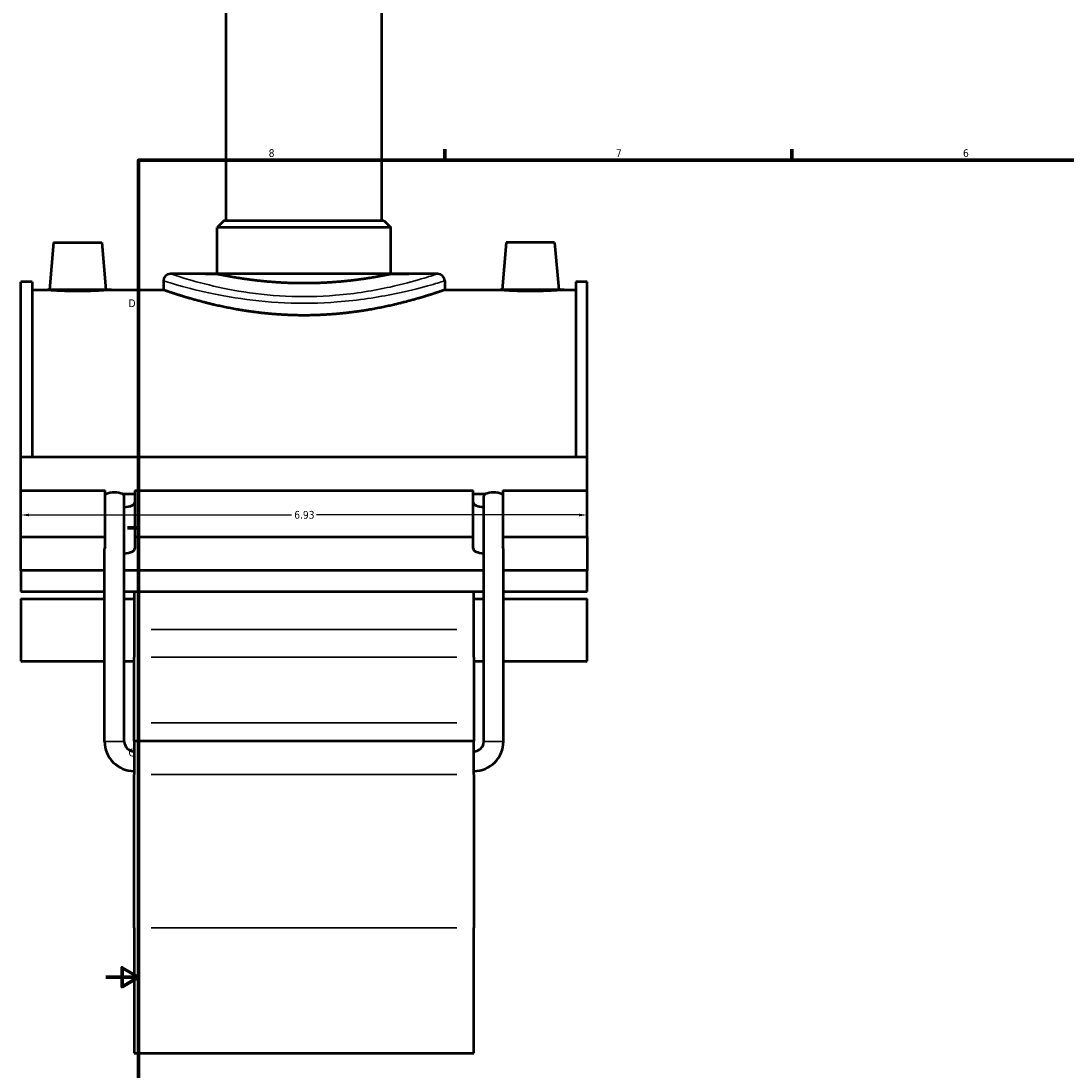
# Model space of a CAD drawing. Header units: inches. Extents: x -0.9 to 49.3, y -1.4 to 48.
# Tile 2 of 9: x -0.9 to 11.9, y 9.9 to 22.7. Entities that reach past the tile are written whole.
import ezdxf

# ---------------------------------------------------------------- set-up
doc = ezdxf.new("R2010")
doc.units = ezdxf.units.IN
doc.header["$MEASUREMENT"] = 0
for name, color, linetype, lineweight in [('Border (ANSI)', 7, 'Continuous', 70), ('Dimension (ANSI)', 7, 'Continuous', 25), ('Visible (ANSI)', 7, 'Continuous', 50), ('Visible Narrow (ANSI)', 7, 'Continuous', 35)]:
    doc.layers.add(name, color=color, linetype=linetype, lineweight=lineweight)
doc.styles.add('Note Text (ANSI)', font='tahoma.ttf')
doc.dimstyles.new('Default (ANSI)', dxfattribs={"dimtxt": 0.09448818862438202, "dimasz": 0.09842519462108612, "dimexe": 0.125, "dimexo": 0.0625, "dimgap": 0.03149606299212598, "dimtad": 0, "dimtih": 1, "dimtoh": 1, "dimrnd": 1e-08, "dimzin": 4, "dimdsep": 46, "dimtxsty": 'Note Text (ANSI)', "dimcen": 0.09, "dimdle": 0.3937007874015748, "dimclrd": 256, "dimclre": 256, "dimclrt": 5, "dimadec": 0, "dimazin": 1, "dimtfac": 1, "dimtofl": 0, "dimtmove": 0, "dimatfit": 3, "dimfxl": 1, "dimtolj": 1, "dimtzin": 4, "dimlwd": -1, "dimlwe": -1, "dimarcsym": 0})

# ---------------------------------------------------------------- blocks, each defined once
blk = doc.blocks.new('Borders Default Border')
at = {"layer": 'Border (ANSI)'}
for p, q in [((4.250000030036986, 21.00000006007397), (4.250000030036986, 21.13448766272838)), ((8.500000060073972, 21.00000006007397), (8.500000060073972, 21.13448766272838)), ((0.4999999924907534, 16.49999993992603), (0.3655118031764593, 16.49999993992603))]:
    blk.add_line(p, q, dxfattribs=at)
at = {"layer": 'Border (ANSI)', "flags": 128}
for points in [[(0.4999999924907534, 0.9999999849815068), (0.4999999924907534, 21.00000006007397), (33.49999855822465, 21.00000006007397), (33.49999855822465, 0.9999999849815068), (0.4999999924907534, 0.9999999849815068)], [(0.1000000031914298, 11.0000002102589), (0.4999999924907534, 11.0000002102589), (0.3000000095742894, 11.11546989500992), (0.3000000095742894, 10.88452977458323), (0.4999999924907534, 11.0000002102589)]]:
    blk.add_lwpolyline(points, dxfattribs=at)
at = {"layer": 'Border (ANSI)', "color": 5, "true_color": 0x0000ff, "char_height": 0.09448818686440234, "attachment_point": 7, "style": 'Note Text (ANSI)'}
for s, insert in [('8', (2.09415882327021, 21.03785602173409)), ('7', (6.345746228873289, 21.04)), ('6', (10.59483913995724, 21.03800916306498)), ('D', (0.378138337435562, 19.2027559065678)), ('C', (0.3779006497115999, 13.70107135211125))]:
    blk.add_mtext(s, dxfattribs=dict(at, insert=insert))
blk = doc.blocks.new('*D9')
at = {"layer": 'Defpoints', "color": 0, "transparency": 16777216}
for p in [(-0.9381682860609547, 16.6579579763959), (5.991831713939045, 16.65795797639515), (5.991831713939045, 16.65795797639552)]:
    blk.add_point(p, dxfattribs=at)
at = {"layer": 'Dimension (ANSI)', "transparency": 16777216}
for p, q in [((-0.8397430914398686, 16.65795797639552), (2.375623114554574, 16.65795797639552)), ((5.893406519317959, 16.65795797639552), (2.678040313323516, 16.65795797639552))]:
    blk.add_line(p, q, dxfattribs=at)
for points in [[(-0.8397430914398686, 16.67436217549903), (-0.8397430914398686, 16.641553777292), (-0.9381682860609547, 16.65795797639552)], [(5.893406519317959, 16.67436217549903), (5.893406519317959, 16.641553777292), (5.991831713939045, 16.65795797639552)]]:
    blk.add_solid(points, dxfattribs=at)
at = {"layer": 'Dimension (ANSI)', "color": 5, "transparency": 16777216, "insert": (2.4071191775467, 16.70716925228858), "char_height": 0.09448818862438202, "attachment_point": 1, "style": 'Note Text (ANSI)'}
blk.add_mtext('\\A1;6.93', dxfattribs=at)

msp = doc.modelspace()

# ---------------------------------------------------------------- linework, layer by layer
at = {"layer": 'Visible (ANSI)'}
for p, q in [((1.575400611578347, 20.26219800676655), (1.575400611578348, 24.03786336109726)), ((3.478262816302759, 20.26219800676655), (3.47826281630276, 24.03786336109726)), ((1.549569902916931, 20.26219800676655), (1.463467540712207, 20.17609564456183)), ((1.549569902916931, 20.26219800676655), (3.504093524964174, 20.26219800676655)), ((3.504093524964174, 20.26219800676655), (3.5901958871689, 20.17609564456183)), ((3.5901958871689, 20.17609564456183), (1.463467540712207, 20.17609564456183)), ((1.463467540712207, 19.6093932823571), (1.463467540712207, 20.17609564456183)), ((3.5901958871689, 19.6093932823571), (3.5901958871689, 20.17609564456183)), ((-0.5404438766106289, 19.99146572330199), (-0.5910460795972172, 19.41307989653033)), ((-0.5404438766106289, 19.99146572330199), (0.05010730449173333, 19.99146572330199)), ((0.05010730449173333, 19.99146572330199), (0.1007095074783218, 19.41307989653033)), ((5.003556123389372, 19.99146572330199), (4.952953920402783, 19.41307989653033)), ((5.594107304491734, 19.99146572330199), (5.003556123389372, 19.99146572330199)), ((5.594107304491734, 19.99146572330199), (5.644709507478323, 19.41307989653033)), ((1.463467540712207, 19.6093932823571), (0.890886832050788, 19.6093932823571)), ((4.162776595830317, 19.6093932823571), (3.5901958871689, 19.6093932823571)), ((-0.9381682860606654, 17.36819942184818), (-0.9381682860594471, 19.51123658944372)), ((-0.7995682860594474, 19.51123658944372), (-0.9381682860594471, 19.51123658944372)), ((-0.7995682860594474, 19.51123658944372), (-0.7995682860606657, 17.36819942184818)), ((-0.7995682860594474, 19.41307989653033), (-0.5910460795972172, 19.41307989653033)), ((0.1007095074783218, 19.41307989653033), (0.8047844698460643, 19.41307989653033)), ((0.8047844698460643, 19.52329092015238), (0.8047844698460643, 19.41307989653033)), ((4.24887895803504, 19.52329092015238), (4.24887895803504, 19.41307989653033)), ((4.24887895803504, 19.41307989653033), (4.952953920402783, 19.41307989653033)), ((5.644709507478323, 19.41307989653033), (5.853231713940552, 19.41307989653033)), ((5.853231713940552, 19.51123658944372), (5.853231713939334, 17.36819942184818)), ((5.991831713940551, 19.51123658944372), (5.853231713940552, 19.51123658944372)), ((5.991831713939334, 17.36819942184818), (5.991831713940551, 19.51123658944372)), ((-0.9381682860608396, 17.36819942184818), (5.991831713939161, 17.36819942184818)), ((-0.9381682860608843, 16.95633303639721), (-0.9381682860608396, 17.36819942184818)), ((5.991831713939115, 16.95633303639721), (5.991831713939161, 17.36819942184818)), ((-0.9381682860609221, 16.95633303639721), (0.09376675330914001, 16.95633303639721)), ((-0.9381682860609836, 16.3899647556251), (-0.9381682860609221, 16.95633303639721)), ((0.09376675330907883, 16.3899647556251), (0.09376675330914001, 16.95633303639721)), ((0.09376675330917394, 16.91510479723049), (0.1076328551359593, 16.91510479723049)), ((0.3029305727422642, 16.91510479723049), (0.4553966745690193, 16.91510479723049)), ((0.3258250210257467, 13.8867716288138), (0.3258250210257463, 16.88938008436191)), ((0.4553966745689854, 16.95633303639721), (0.4553966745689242, 16.3899647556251)), ((0.4553966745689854, 16.95633303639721), (4.598266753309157, 16.95633303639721)), ((4.598266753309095, 16.3899647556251), (4.598266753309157, 16.95633303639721)), ((4.59826675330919, 16.91510479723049), (4.750732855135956, 16.91510479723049)), ((4.727838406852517, 13.8867716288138), (4.727838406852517, 16.88938008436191)), ((4.946030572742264, 16.91510479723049), (4.959896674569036, 16.91510479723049)), ((4.959896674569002, 16.95633303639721), (4.959896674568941, 16.3899647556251)), ((4.959896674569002, 16.95633303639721), (5.991831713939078, 16.95633303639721)), ((5.991831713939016, 16.3899647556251), (5.991831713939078, 16.95633303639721)), ((-0.9381682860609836, 16.3899647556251), (0.09376675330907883, 16.3899647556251)), ((-0.9381682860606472, 15.97768236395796), (-0.9381682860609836, 16.3899647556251)), ((0.09376675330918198, 16.26464229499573), (0.09376675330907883, 16.3899647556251)), ((0.4553966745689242, 16.3899647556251), (0.4553966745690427, 16.2456659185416)), ((0.4553966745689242, 16.3899647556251), (4.598266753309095, 16.3899647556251)), ((4.598266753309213, 16.2456659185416), (4.598266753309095, 16.3899647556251)), ((4.959896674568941, 16.3899647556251), (4.959896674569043, 16.26464229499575)), ((4.959896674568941, 16.3899647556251), (5.991831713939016, 16.3899647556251)), ((5.991831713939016, 16.3899647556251), (5.991831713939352, 15.97768236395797)), ((0.08473840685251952, 13.8867716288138), (0.08473840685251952, 16.24798254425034)), ((4.968925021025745, 13.8867716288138), (4.968925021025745, 16.24798254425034)), ((0.08473840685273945, 15.97768236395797), (-0.9381682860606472, 15.97768236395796)), ((-0.9381682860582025, 15.97768236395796), (-0.9381682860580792, 15.72019545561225)), ((4.727838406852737, 15.97768236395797), (0.325825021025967, 15.97768236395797)), ((5.991831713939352, 15.97768236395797), (4.968925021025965, 15.97768236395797)), ((5.99183171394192, 15.72019545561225), (5.991831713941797, 15.97768236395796)), ((-0.9381682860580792, 15.72019545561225), (0.08473840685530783, 15.72019545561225)), ((0.3258250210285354, 15.72019545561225), (4.727838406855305, 15.72019545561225)), ((0.447831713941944, 15.72019545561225), (0.4478317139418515, 15.25632863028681)), ((4.605831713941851, 15.25632863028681), (4.605831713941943, 15.72019545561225)), ((4.968925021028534, 15.72019545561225), (5.99183171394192, 15.72019545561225)), ((-0.9381682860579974, 15.63097308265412), (-0.9381682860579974, 14.86929834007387)), ((-0.9381682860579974, 15.63097308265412), (0.08473840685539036, 15.63097308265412)), ((0.3258250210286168, 15.63097308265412), (0.4478317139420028, 15.63097308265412)), ((4.605831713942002, 15.63097308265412), (4.727838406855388, 15.63097308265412)), ((4.968925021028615, 15.63097308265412), (5.991831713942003, 15.63097308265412)), ((5.991831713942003, 14.86929834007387), (5.991831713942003, 15.63097308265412)), ((0.4478317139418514, 15.25632863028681), (0.4478317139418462, 14.91861726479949)), ((4.605831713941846, 14.91861726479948), (4.605831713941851, 15.2563286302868)), ((0.4478317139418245, 14.11525599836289), (0.4478317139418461, 14.91861726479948)), ((4.605831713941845, 14.91861726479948), (4.605831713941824, 14.11525599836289)), ((-0.9381682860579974, 14.86929834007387), (0.08473840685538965, 14.86929834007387)), ((0.3258250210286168, 14.86929834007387), (0.4478317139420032, 14.86929834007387)), ((4.605831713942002, 14.86929834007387), (4.727838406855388, 14.86929834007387)), ((4.968925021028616, 14.86929834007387), (5.991831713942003, 14.86929834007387)), ((0.4478317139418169, 13.8939184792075), (0.4478317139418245, 14.11525599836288)), ((4.605831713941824, 14.11525599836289), (4.605831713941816, 13.8939184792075)), ((0.4478317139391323, 13.8939184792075), (0.4478317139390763, 13.4808643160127)), ((0.4478317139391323, 13.8939184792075), (4.605831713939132, 13.8939184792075)), ((4.605831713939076, 13.4808643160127), (4.605831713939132, 13.8939184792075)), ((0.4478317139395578, 11.60424469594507), (0.4478317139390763, 13.4808643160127)), ((4.605831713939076, 13.4808643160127), (4.605831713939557, 11.60424469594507)), ((0.4478317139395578, 11.60424469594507), (0.4478317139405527, 10.07097359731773)), ((4.605831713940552, 10.07097359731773), (4.605831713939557, 11.60424469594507)), ((0.4478317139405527, 10.07097359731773), (4.605831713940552, 10.07097359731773))]:
    msp.add_line(p, q, dxfattribs=at)
for centre, radius, start, end in [((0.8908868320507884, 19.52329092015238), 0.0861023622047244, 90, 180), ((4.162776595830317, 19.52329092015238), 0.0861023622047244, 0, 90), ((0.4478317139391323, 13.8867716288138), 0.3630933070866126, 180, 270), ((0.4478317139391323, 13.8867716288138), 0.1220066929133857, 180, 270), ((4.605831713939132, 13.8867716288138), 0.3630933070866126, 270, 0), ((4.605831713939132, 13.8867716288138), 0.1220066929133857, 270, 0)]:
    msp.add_arc(centre, radius, start, end, dxfattribs=at)
for centre, major_axis, ratio, start_param, end_param in [((0.2052817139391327, 16.88938008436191), (0.1205433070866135, 1.001828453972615e-18), 0.3639702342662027, 2.515072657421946, 2.752102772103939), ((0.2052817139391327, 16.88938008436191), (-0.1205433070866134, -7.649138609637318e-18), 0.363970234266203, 3.768112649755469, 5.656665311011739), ((0.2052817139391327, 16.88938008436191), (0.1205433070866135, 1.001828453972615e-18), 0.3639702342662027, 0, 0.6265199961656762), ((4.848381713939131, 16.88938008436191), (0.1205433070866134, 7.649138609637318e-18), 0.363970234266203, 2.515072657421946, 3.141592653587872), ((4.848381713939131, 16.88938008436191), (-0.1205433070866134, -7.649138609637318e-18), 0.363970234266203, 3.768112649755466, 5.65666531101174), ((4.848381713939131, 16.88938008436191), (0.1205433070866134, 7.649138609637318e-18), 0.363970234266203, 0.3894898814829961, 0.6265199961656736), ((0.2745817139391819, 16.81203419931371), (0.1808149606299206, -3.496765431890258e-16), 0.3420201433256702, 4.999728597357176, 6.283185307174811), ((4.779081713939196, 16.81203419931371), (-0.1808149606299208, 1.95463723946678e-14), 0.3420201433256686, 0, 1.283456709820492), ((0.2052817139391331, 16.24798254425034), (0.1205433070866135, 1.001828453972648e-18), 0.3639702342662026, 2.75210277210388, 3.141592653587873), ((0.2745817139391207, 16.2456659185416), (0.1808149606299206, -3.496765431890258e-16), 0.3420201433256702, 4.999728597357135, 6.28318530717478), ((4.779081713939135, 16.2456659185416), (-0.1808149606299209, 1.94398303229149e-14), 0.3420201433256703, 0, 1.283456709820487), ((4.848381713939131, 16.24798254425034), (0.1205433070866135, 1.001828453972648e-18), 0.3639702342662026, 0, 0.389489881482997)]:
    msp.add_ellipse(centre, major_axis=major_axis, ratio=ratio, start_param=start_param, end_param=end_param, dxfattribs=at)
for points, knots in [([(3.5901958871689, 19.6093932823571), (3.590195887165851, 19.60939328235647), (3.583767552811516, 19.60804079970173), (3.556760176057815, 19.60251527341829), (3.53618758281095, 19.59834576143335), (3.481865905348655, 19.58785913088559), (3.448073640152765, 19.58154262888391), (3.370061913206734, 19.5679664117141), (3.325837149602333, 19.56071999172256), (3.231647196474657, 19.54669144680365), (3.178431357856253, 19.53941373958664), (3.062494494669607, 19.52572380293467), (2.999775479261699, 19.51932561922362), (2.86884097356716, 19.5086737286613), (2.800517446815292, 19.50442196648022), (2.66299999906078, 19.49878164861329), (2.593804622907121, 19.49739746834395), (2.459858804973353, 19.49739746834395), (2.390663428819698, 19.49878164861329), (2.253145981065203, 19.50442196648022), (2.184822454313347, 19.5086737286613), (2.05388794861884, 19.51932561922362), (1.991168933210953, 19.52572380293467), (1.875232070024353, 19.53941373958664), (1.822016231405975, 19.54669144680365), (1.727826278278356, 19.56071999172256), (1.683601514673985, 19.5679664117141), (1.605589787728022, 19.58154262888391), (1.57179752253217, 19.58785913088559), (1.517475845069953, 19.59834576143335), (1.496903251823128, 19.60251527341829), (1.469895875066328, 19.60804079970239), (1.463467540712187, 19.6093932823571), (1.463467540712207, 19.6093932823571)], [4.082533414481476, 4.082533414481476, 4.08253341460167, 4.08253341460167, 4.592833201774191, 4.592833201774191, 5.103132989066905, 5.103132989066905, 5.61343277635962, 5.61343277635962, 6.123732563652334, 6.123732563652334, 6.634066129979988, 6.634066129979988, 7.144399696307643, 7.144399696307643, 7.654733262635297, 7.654733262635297, 8.165066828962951, 8.165066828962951, 8.675400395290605, 8.675400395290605, 9.185733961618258, 9.185733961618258, 9.696067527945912, 9.696067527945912, 10.20640109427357, 10.20640109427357, 10.71670088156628, 10.71670088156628, 11.227000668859, 11.227000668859, 11.73730045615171, 11.73730045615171, 12.24760024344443, 12.24760024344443, 12.24760024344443, 12.24760024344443]), ([(0.1007095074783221, 19.41307989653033), (0.1007095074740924, 19.41307989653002), (0.0920574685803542, 19.41244236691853), (0.05685009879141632, 19.41013441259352), (0.03029482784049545, 19.40849663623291), (-0.03104869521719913, 19.40541394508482), (-0.06994231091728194, 19.40376869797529), (-0.1552374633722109, 19.4014452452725), (-0.201640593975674, 19.40080090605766), (-0.2886959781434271, 19.40080090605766), (-0.3350991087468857, 19.4014452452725), (-0.4203942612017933, 19.40376869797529), (-0.45928787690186, 19.40541394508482), (-0.5206313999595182, 19.40849663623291), (-0.5471866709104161, 19.41013441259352), (-0.5823940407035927, 19.41244236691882), (-0.5910460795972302, 19.41307989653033), (-0.5910460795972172, 19.41307989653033)], [1.326253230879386, 1.326253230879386, 1.326253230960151, 1.326253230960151, 1.657698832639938, 1.657698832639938, 1.98914443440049, 1.98914443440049, 2.32082544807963, 2.32082544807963, 2.652506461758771, 2.652506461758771, 2.984187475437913, 2.984187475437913, 3.315868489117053, 3.315868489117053, 3.647314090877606, 3.647314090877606, 3.978759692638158, 3.978759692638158, 3.978759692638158, 3.978759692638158]), ([(4.24887895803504, 19.41307989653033), (4.248878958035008, 19.41307989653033), (4.238344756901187, 19.40935005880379), (4.194306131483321, 19.39415494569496), (4.160814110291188, 19.38269920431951), (4.072648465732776, 19.35387475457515), (4.017904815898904, 19.33650461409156), (3.891789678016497, 19.29908278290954), (3.820408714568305, 19.27906467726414), (3.668553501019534, 19.24017216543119), (3.582734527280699, 19.21989680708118), (3.395615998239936, 19.18154663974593), (3.29431615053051, 19.16351072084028), (3.082497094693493, 19.13333009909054), (2.971791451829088, 19.12119457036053), (2.748538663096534, 19.10504447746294), (2.635987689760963, 19.10104705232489), (2.41767573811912, 19.10104705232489), (2.305124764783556, 19.10504447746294), (2.081871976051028, 19.12119457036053), (1.971166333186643, 19.13333009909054), (1.759347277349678, 19.16351072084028), (1.658047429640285, 19.18154663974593), (1.470928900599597, 19.21989680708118), (1.385109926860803, 19.24017216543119), (1.233254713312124, 19.27906467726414), (1.161873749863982, 19.29908278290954), (1.035758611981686, 19.33650461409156), (0.981014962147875, 19.35387475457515), (0.8928493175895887, 19.38269920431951), (0.8593572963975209, 19.39415494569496), (0.8153186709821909, 19.40935005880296), (0.8047844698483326, 19.41307989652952), (0.8047844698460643, 19.41307989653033)], [6.652230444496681, 6.652230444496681, 6.652230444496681, 6.652230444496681, 7.483519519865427, 7.483519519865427, 8.314808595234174, 8.314808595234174, 9.14609767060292, 9.14609767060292, 9.977386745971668, 9.977386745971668, 10.80915528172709, 10.80915528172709, 11.64092381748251, 11.64092381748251, 12.47269235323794, 12.47269235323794, 13.30446088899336, 13.30446088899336, 14.13622942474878, 14.13622942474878, 14.96799796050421, 14.96799796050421, 15.79976649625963, 15.79976649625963, 16.63153503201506, 16.63153503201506, 17.4628241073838, 17.4628241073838, 18.29411318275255, 18.29411318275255, 19.12540225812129, 19.12540225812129, 19.95669133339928, 19.95669133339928, 19.95669133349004, 19.95669133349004]), ([(5.644709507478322, 19.41307989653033), (5.644709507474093, 19.41307989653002), (5.636057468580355, 19.41244236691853), (5.600850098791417, 19.41013441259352), (5.574294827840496, 19.40849663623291), (5.512951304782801, 19.40541394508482), (5.474057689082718, 19.40376869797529), (5.38876253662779, 19.4014452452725), (5.342359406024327, 19.40080090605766), (5.29883171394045, 19.40080090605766), (5.255304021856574, 19.40080090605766), (5.208900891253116, 19.4014452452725), (5.123605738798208, 19.40376869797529), (5.08471212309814, 19.40541394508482), (5.023368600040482, 19.40849663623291), (4.996813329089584, 19.41013441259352), (4.961605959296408, 19.41244236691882), (4.952953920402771, 19.41307989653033), (4.952953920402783, 19.41307989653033)], [3.978759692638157, 3.978759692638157, 3.978759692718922, 3.978759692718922, 4.310205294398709, 4.310205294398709, 4.641650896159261, 4.641650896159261, 4.973331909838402, 4.973331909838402, 5.305012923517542, 5.305012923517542, 5.305012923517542, 5.636693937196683, 5.636693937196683, 5.968374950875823, 5.968374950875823, 6.299820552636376, 6.299820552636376, 6.631266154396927, 6.631266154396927, 6.631266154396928, 6.631266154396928])]:
    msp.add_open_spline(points, degree=3, knots=knots, dxfattribs=at)
at = {"layer": 'Visible Narrow (ANSI)'}
for p, q in [((4.397931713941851, 15.25632863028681), (0.6557317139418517, 15.25632863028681)), ((0.655731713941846, 14.91861726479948), (4.397931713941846, 14.91861726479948)), ((0.6557317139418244, 14.11525599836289), (4.397931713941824, 14.11525599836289)), ((0.324340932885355, 13.8867716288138), (0.08622249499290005, 13.8867716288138)), ((4.729322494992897, 13.8867716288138), (4.967440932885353, 13.8867716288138)), ((0.6557317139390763, 13.4808643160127), (4.397931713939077, 13.4808643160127)), ((0.6557317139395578, 11.60424469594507), (4.397931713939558, 11.60424469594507))]:
    msp.add_line(p, q, dxfattribs=at)
for points, knots in [([(4.16269636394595, 19.60931610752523), (4.162715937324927, 19.60933498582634), (4.157764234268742, 19.60772442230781), (4.12082714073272, 19.59557618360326), (4.057229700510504, 19.57456423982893), (3.864839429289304, 19.51789243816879), (3.734733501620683, 19.48212679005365), (3.388720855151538, 19.40583762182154), (3.159146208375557, 19.36682993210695), (2.713988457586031, 19.33004807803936), (2.504318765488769, 19.32614347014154), (2.097928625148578, 19.34583495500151), (1.901562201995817, 19.36903685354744), (1.548154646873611, 19.42895631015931), (1.390951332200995, 19.46532109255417), (1.113278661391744, 19.53805018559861), (1.003174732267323, 19.57298036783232), (0.9086602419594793, 19.60341780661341), (0.8910244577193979, 19.60926020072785), (0.8909608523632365, 19.60932179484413)], [19.94187574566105, 19.94187574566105, 19.94187574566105, 19.94187574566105, 20.51106522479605, 20.51106522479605, 22.05272163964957, 22.05272163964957, 23.63077956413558, 23.63077956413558, 25.5853766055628, 25.5853766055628, 27.17242608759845, 27.17242608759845, 28.75114710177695, 28.75114710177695, 30.3299792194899, 30.3299792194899, 32.16734250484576, 32.16734250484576, 33.23645436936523, 33.23645436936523, 33.23645436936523, 33.23645436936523]), ([(0.8048623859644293, 19.52322063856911), (0.8049293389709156, 19.52316008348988), (0.8234933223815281, 19.51741624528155), (0.9229822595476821, 19.48749225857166), (1.038881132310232, 19.45315131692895), (1.331168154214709, 19.38164909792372), (1.496645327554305, 19.34589775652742), (1.868653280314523, 19.2869890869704), (2.075354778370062, 19.26417858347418), (2.503133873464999, 19.24481927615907), (2.72383881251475, 19.24865801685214), (3.192425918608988, 19.28481939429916), (3.434083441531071, 19.32316905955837), (3.798307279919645, 19.39817129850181), (3.935260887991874, 19.43333361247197), (4.137776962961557, 19.48904941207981), (4.204721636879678, 19.50970690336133), (4.243602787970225, 19.52165021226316), (4.248815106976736, 19.52323360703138), (4.248794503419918, 19.52321504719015)], [-33.23645436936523, -33.23645436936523, -33.23645436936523, -33.23645436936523, -32.16734250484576, -32.16734250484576, -30.3299792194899, -30.3299792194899, -28.75114710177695, -28.75114710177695, -27.17242608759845, -27.17242608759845, -25.5853766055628, -25.5853766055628, -23.63077956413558, -23.63077956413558, -22.05272163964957, -22.05272163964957, -20.51106522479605, -20.51106522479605, -19.94187574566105, -19.94187574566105, -19.94187574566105, -19.94187574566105])]:
    msp.add_open_spline(points, degree=3, knots=knots, dxfattribs=at)

# ---------------------------------------------------------------- block references
msp.add_blockref('Borders Default Border', (0, 0))

# ---------------------------------------------------------------- dimensions: what is measured, and where the dimension line sits
at = {"layer": 'Dimension (ANSI)'}
dim = msp.add_linear_dim(base=(5.991831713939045, 16.65795797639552), p1=(-0.9381682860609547, 16.6579579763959), p2=(5.991831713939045, 16.65795797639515), dimstyle='Default (ANSI)', override={"dimgap": 0.03149606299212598, "dimtih": 0, "dimtoh": 0, "dimdec": 2, "dimse1": 1, "dimse2": 1, "dimtol": 0, "dimlim": 0, "dimtp": 0, "dimtm": -0, "dimtdec": 2, "dimatfit": 1}, dxfattribs=at)
dim.commit()
dim.dimension.update_dxf_attribs({"geometry": '*D9', "text_midpoint": (2.526831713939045, 16.65795797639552), "dimtype": 160})

doc.saveas('drawing.dxf')
